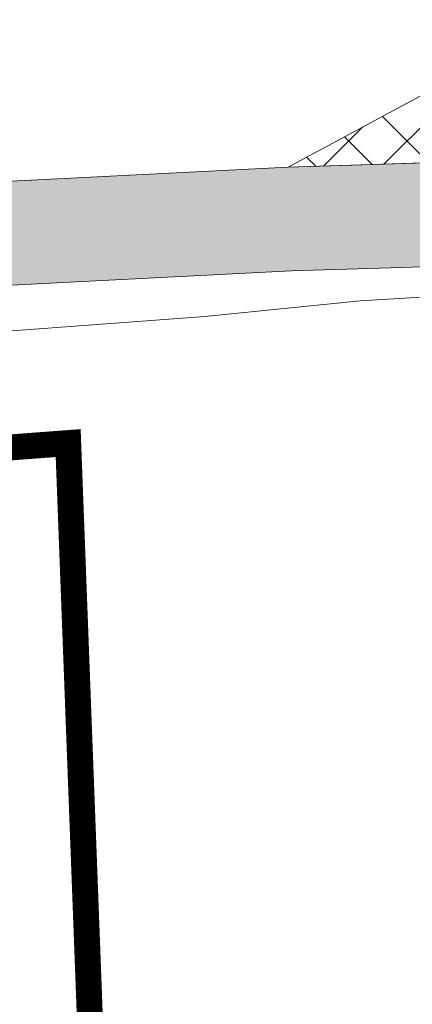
# Model space of a CAD drawing. Header units: metres. Extents: x 68442 to 71740, y 407111 to 411160.
# Tile 48 of 186: x 69364 to 69379, y 408580 to 408618. Entities that reach past the tile are written whole.
import ezdxf

# ---------------------------------------------------------------- set-up
doc = ezdxf.new("R2010")
doc.units = ezdxf.units.M
doc.linetypes.add('XX-CENTER', pattern=[8, 5, -1, 1, -1])
for name, color, linetype, lineweight in [('MACG_alg_werkgrens', 3, 'XX-CENTER', 0), ('RS AB Kabel', 224, 'Continuous', 0), ('RS AB Mantelbuis', 1, 'Continuous', 0)]:
    doc.layers.add(name, color=color, linetype=linetype, lineweight=lineweight)
for name, color, linetype, lineweight, transparency in [('MACG_n_vhr_arc_auxcrane', 3, 'Continuous', 0, 0.8), ('MACG_n_vhr_arc_craneplatform_18', 150, 'Continuous', 0, 0.8), ('MACG_n_vhr_kant_', 7, 'Continuous', 0, 0.8)]:
    doc.layers.add(name, color=color, linetype=linetype, lineweight=lineweight, transparency=transparency)

msp = doc.modelspace()

# ---------------------------------------------------------------- hatches: boundary and pattern name
at = {"layer": 'MACG_n_vhr_arc_auxcrane'}
h = msp.add_hatch(dxfattribs=at)
h.set_pattern_fill('ACO-BETON_DETAIL', color=256, scale=2, angle=90.000000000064, style=0, pattern_type=2)
h.set_pattern_definition([(144.5671570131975, (34830.20062355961, 204118.3405691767), (-0.5922876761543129, -0.3149528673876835), [0, -0.6])])
edge = h.paths.add_edge_path()
edge.add_line((69890.99, 408653.63), (69887.79525117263, 408655.469343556))
edge.add_arc((69862.8476124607, 408612.1378847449), 50.00000000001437, 60.06925974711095, 100.9698881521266)
edge.add_line((69853.33295876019, 408661.2242511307), (69842.87816237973, 408659.3580816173))
edge.add_line((69842.87816237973, 408659.3580816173), (69804.56703283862, 408651.9339497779))
edge.add_line((69804.56703283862, 408651.9339497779), (69802.47006812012, 408652.2423224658))
edge.add_line((69802.47006812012, 408652.2423224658), (69772.25587428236, 408646.387257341))
edge.add_line((69772.25587428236, 408646.387257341), (69762.24201368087, 408644.0296839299))
edge.add_line((69762.24201368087, 408644.0296839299), (69714.23143711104, 408634.4101892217))
edge.add_line((69714.23143711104, 408634.4101892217), (69660.31987083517, 408623.5318909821))
edge.add_line((69660.31987083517, 408623.5318909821), (69615.6930530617, 408616.1773594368))
edge.add_line((69615.6930530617, 408616.1773594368), (69599.9680490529, 408615.1589782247))
edge.add_line((69599.9680490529, 408615.1589782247), (69579.75685627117, 408613.879535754))
edge.add_line((69579.75685627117, 408613.879535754), (69516.46531439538, 408612.0197842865))
edge.add_line((69516.46531439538, 408612.0197842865), (69480.55483007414, 408610.9297698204))
edge.add_line((69480.55483007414, 408610.9297698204), (69447.70548933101, 408609.4110430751))
edge.add_line((69447.70548933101, 408609.4110430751), (69408.6999944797, 408608.214484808))
edge.add_line((69408.6999944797, 408608.214484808), (69406.67941979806, 408608.8545103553))
edge.add_line((69406.67941979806, 408608.8545103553), (69374.7664976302, 408607.8755285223))
edge.add_line((69374.7664976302, 408607.8755285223), (69333.72515114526, 408605.8086692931))
edge.add_line((69333.72515114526, 408605.8086692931), (69302.51413815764, 408601.3499531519))
edge.add_line((69302.51413815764, 408601.3499531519), (69272.62490144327, 408592.6355979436))
edge.add_line((69272.62490144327, 408592.6355979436), (69240.66133827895, 408581.0843102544))
edge.add_line((69240.66133827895, 408581.0843102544), (69202.9795559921, 408569.4760835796))
edge.add_line((69202.9795559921, 408569.4760835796), (69166.50880141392, 408562.5772904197))
edge.add_line((69166.50880141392, 408562.5772904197), (69101.38735677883, 408558.7995270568))
edge.add_line((69101.38735677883, 408558.7995270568), (69072.30538015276, 408557.8496480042))
edge.add_line((69072.30538015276, 408557.8496480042), (69047.32830597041, 408556.7395719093))
edge.add_line((69047.32830597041, 408556.7395719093), (69008.3252611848, 408555.4656497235))
edge.add_line((69008.3252611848, 408555.4656497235), (69006.30342100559, 408556.1016662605))
edge.add_line((69006.30342100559, 408556.1016662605), (68974.7440942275, 408555.0708716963))
edge.add_line((68974.7440942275, 408555.0708716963), (68949.76884966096, 408553.9047791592))
edge.add_line((68949.76884966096, 408553.9047791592), (68865.80470205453, 408551.2197661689))
edge.add_line((68865.80470205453, 408551.2197661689), (68777.31451578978, 408548.599760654))
edge.add_line((68777.31451578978, 408548.599760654), (68681.19684041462, 408545.4895122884))
edge.add_line((68681.19684041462, 408545.4895122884), (68667.33185540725, 408544.6522306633))
edge.add_line((68667.33185540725, 408544.6522306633), (68660.68226577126, 408545.6388166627))
edge.add_line((68660.68226577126, 408545.6388166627), (68639.69377712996, 408552.2283421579))
edge.add_line((68639.69377712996, 408552.2283421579), (68637.26765495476, 408552.6039342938))
edge.add_line((68637.26765495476, 408552.6039342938), (68635.12317282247, 408552.9462459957))
edge.add_line((68635.12317282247, 408552.9462459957), (68634.02735714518, 408553.0506093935))
edge.add_line((68634.02735714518, 408553.0506093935), (68632.38556571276, 408553.0085121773))
edge.add_line((68632.38556571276, 408553.0085121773), (68630.73040533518, 408552.6184425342))
edge.add_line((68630.73040533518, 408552.6184425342), (68628.64072488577, 408551.7967720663))
edge.add_line((68628.64072488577, 408551.7967720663), (68627.49444182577, 408551.3669159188))
edge.add_line((68627.49444182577, 408551.3669159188), (68622.84104676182, 408546.3767620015))
edge.add_line((68622.84104676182, 408546.3767620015), (68620.45535240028, 408544.1515465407))
edge.add_line((68620.45535240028, 408544.1515465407), (68597.53665501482, 408512.536907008))
edge.add_line((68597.53665501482, 408512.536907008), (68595.794680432, 408511.3294802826))
edge.add_line((68595.794680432, 408511.3294802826), (68575.97407328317, 408483.9884259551))
edge.add_line((68575.97407328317, 408483.9884259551), (68561.74402297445, 408463.426191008))
edge.add_line((68561.74402297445, 408463.426191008), (68560.73279649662, 408461.9623852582))
edge.add_line((68560.73279649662, 408461.9623852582), (68552.66122510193, 408446.3620380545))
edge.add_line((68552.66122510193, 408446.3620380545), (68547.85497233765, 408428.5346611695))
edge.add_line((68547.85497233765, 408428.5346611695), (68546.72651088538, 408413.6026980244))
edge.add_line((68546.72651088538, 408413.6026980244), (68552.46408071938, 408382.7343713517))
edge.add_line((68552.46408071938, 408382.7343713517), (68566.94184258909, 408357.6395841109))
edge.add_line((68566.94184258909, 408357.6395841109), (68580.60143865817, 408344.4027610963))
edge.add_line((68580.60143865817, 408344.4027610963), (68597.04619884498, 408334.294514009))
edge.add_line((68597.04619884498, 408334.294514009), (68616.96046513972, 408327.5493592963))
edge.add_line((68616.96046513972, 408327.5493592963), (68646.47249194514, 408320.3740038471))
edge.add_line((68646.47249194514, 408320.3740038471), (68739.3431096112, 408298.0438553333))
edge.add_line((68739.3431096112, 408298.0438553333), (68789.15353880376, 408286.113752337))
edge.add_line((68789.15353880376, 408286.113752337), (68805.14153784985, 408282.2715612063))
edge.add_line((68805.14153784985, 408282.2715612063), (68834.37372857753, 408275.4994638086))
edge.add_line((68834.37372857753, 408275.4994638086), (68872.28995211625, 408266.2679756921))
edge.add_line((68872.28995211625, 408266.2679756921), (68874.05731989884, 408265.0686704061))
edge.add_line((68874.05731989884, 408265.0686704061), (68903.92596294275, 408257.8350841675))
edge.add_line((68903.92596294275, 408257.8350841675), (68933.23581035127, 408251.4043922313))
edge.add_line((68933.23581035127, 408251.4043922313), (69024.82282128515, 408229.3339246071))
edge.add_line((69024.82282128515, 408229.3339246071), (69088.70245911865, 408213.8840122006))
edge.add_line((69088.70245911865, 408213.8840122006), (69155.03660382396, 408197.872425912))
edge.add_line((69155.03660382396, 408197.872425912), (69184.34003182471, 408191.4186331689))
edge.add_line((69184.34003182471, 408191.4186331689), (69222.25920792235, 408182.1992804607))
edge.add_line((69222.25920792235, 408182.1992804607), (69224.03680890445, 408181.0449164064))
edge.add_line((69224.03680890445, 408181.0449164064), (69254.71911363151, 408173.5850366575))
edge.add_line((69254.71911363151, 408173.5850366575), (69283.96316963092, 408166.8812230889))
edge.add_line((69283.96316963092, 408166.8812230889), (69307.27272818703, 408161.2139464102))
edge.add_line((69307.27272818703, 408161.2139464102), (69392.31358170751, 408140.8537420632))
edge.add_line((69392.31358170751, 408140.8537420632), (69465.7830879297, 408123.2938600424))
edge.add_line((69465.7830879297, 408123.2938600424), (69508.78687441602, 408112.8881043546))
edge.add_line((69508.78687441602, 408112.8881043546), (69528.67501644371, 408110.1502857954))
edge.add_line((69528.67501644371, 408110.1502857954), (69539.22363829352, 408110.3397222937))
edge.add_line((69539.22363829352, 408110.3397222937), (69558.16388965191, 408116.3502817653))
edge.add_line((69558.16388965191, 408116.3502817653), (69583.29785457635, 408134.9510141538))
edge.add_line((69583.29785457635, 408134.9510141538), (69599.91868819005, 408158.1682098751))
edge.add_line((69599.91868819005, 408158.1682098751), (69611.74842159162, 408174.7178369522))
edge.add_line((69611.74842159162, 408174.7178369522), (69628.2526988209, 408198.1948449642))
edge.add_line((69628.2526988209, 408198.1948449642), (69656.57033895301, 408239.406929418))
edge.add_line((69656.57033895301, 408239.406929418), (69679.19434692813, 408271.2033858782))
edge.add_line((69679.19434692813, 408271.2033858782), (69680.92556931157, 408272.4261793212))
edge.add_line((69680.92556931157, 408272.4261793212), (69699.23179295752, 408298.1542927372))
edge.add_line((69699.23179295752, 408298.1542927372), (69720.93831863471, 408329.3676912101))
edge.add_line((69720.93831863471, 408329.3676912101), (69727.82244028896, 408339.1868427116))
edge.add_line((69727.82244028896, 408339.1868427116), (69747.27816437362, 408366.9374711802))
edge.add_line((69747.27816437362, 408366.9374711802), (69776.33815576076, 408408.2474589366))
edge.add_line((69776.33815576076, 408408.2474589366), (69804.58833862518, 408448.5677199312))
edge.add_line((69804.58833862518, 408448.5677199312), (69832.21827368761, 408487.3176288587))
edge.add_line((69832.21827368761, 408487.3176288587), (69840.78681888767, 408499.6055425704))
edge.add_line((69840.78681888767, 408499.6055425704), (69856.83964924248, 408524.7299723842))
edge.add_line((69856.83964924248, 408524.7299723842), (69861.50747299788, 408530.1190049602))
edge.add_line((69861.50747299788, 408530.1190049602), (69863.8576376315, 408532.3687352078))
edge.add_line((69863.8576376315, 408532.3687352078), (69869.38243760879, 408535.958351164))
edge.add_line((69869.38243760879, 408535.958351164), (69876.31717441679, 408538.9847825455))
edge.add_line((69876.31717441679, 408538.9847825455), (69879.96962366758, 408539.9380316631))
edge.add_line((69879.96962366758, 408539.9380316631), (69885.82140812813, 408540.8498679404))
edge.add_line((69885.82140812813, 408540.8498679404), (69888.76170420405, 408540.9000436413))
edge.add_line((69888.76170420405, 408540.9000436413), (69910.0651106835, 408539.8098693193))
edge.add_line((69910.0651106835, 408539.8098693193), (69909.8822468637, 408535.8139930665))
edge.add_line((69909.8822468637, 408535.8139930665), (69888.69353604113, 408536.8982979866))
edge.add_line((69888.69353604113, 408536.8982979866), (69886.16508300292, 408536.8551503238))
edge.add_line((69886.16508300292, 408536.8551503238), (69880.78467696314, 408536.016765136))
edge.add_line((69880.78467696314, 408536.016765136), (69877.63019774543, 408535.1934807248))
edge.add_line((69877.63019774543, 408535.1934807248), (69871.28493325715, 408532.4243046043))
edge.add_line((69871.28493325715, 408532.4243046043), (69866.35213237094, 408529.219326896))
edge.add_line((69866.35213237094, 408529.219326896), (69864.40855308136, 408527.3588065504))
edge.add_line((69864.40855308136, 408527.3588065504), (69860.05367954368, 408522.3310770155))
edge.add_line((69860.05367954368, 408522.3310770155), (69844.11406338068, 408497.383839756))
edge.add_line((69844.11406338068, 408497.383839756), (69835.48732618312, 408485.0124745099))
edge.add_line((69835.48732618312, 408485.0124745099), (69807.85479361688, 408446.2589226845))
edge.add_line((69807.85479361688, 408446.2589226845), (69779.6119253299, 408405.9491014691))
edge.add_line((69779.6119253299, 408405.9491014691), (69750.55158942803, 408364.6386239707))
edge.add_line((69750.55158942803, 408364.6386239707), (69731.07743552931, 408336.8617081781))
edge.add_line((69731.07743552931, 408336.8617081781), (69724.2055732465, 408327.0600428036))
edge.add_line((69724.2055732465, 408327.0600428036), (69702.4909753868, 408295.8352994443))
edge.add_line((69702.4909753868, 408295.8352994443), (69660.4012471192, 408236.6811383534))
edge.add_line((69660.4012471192, 408236.6811383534), (69631.52342823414, 408195.8921598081))
edge.add_line((69631.52342823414, 408195.8921598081), (69615.0115588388, 408172.4043601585))
edge.add_line((69615.0115588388, 408172.4043601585), (69603.17095258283, 408155.8395240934))
edge.add_line((69603.17095258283, 408155.8395240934), (69586.18367152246, 408132.1104480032))
edge.add_line((69586.18367152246, 408132.1104480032), (69560.00830357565, 408112.7390111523))
edge.add_line((69560.00830357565, 408112.7390111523), (69539.8781065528, 408106.3508305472))
edge.add_line((69539.8781065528, 408106.3508305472), (69528.4367542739, 408106.145362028))
edge.add_line((69528.4367542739, 408106.145362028), (69508.0418697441, 408108.9529391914))
edge.add_line((69508.0418697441, 408108.9529391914), (69464.8477913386, 408119.4047403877))
edge.add_line((69464.8477913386, 408119.4047403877), (69391.38204787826, 408136.963723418))
edge.add_line((69391.38204787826, 408136.963723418), (69306.33455368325, 408157.325517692))
edge.add_line((69306.33455368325, 408157.325517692), (69283.01816800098, 408162.9944542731))
edge.add_line((69283.01816800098, 408162.9944542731), (69253.77413875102, 408169.6983525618))
edge.add_line((69253.77413875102, 408169.6983525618), (69183.22926359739, 408186.8500460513))
edge.add_line((69183.22926359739, 408186.8500460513), (69154.09572169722, 408193.9647431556))
edge.add_line((69154.09572169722, 408193.9647431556), (69135.59241371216, 408198.4398336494))
edge.add_line((69135.59241371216, 408198.4398336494), (69087.76201741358, 408209.9961375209))
edge.add_line((69087.76201741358, 408209.9961375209), (69023.88539156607, 408225.4453214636))
edge.add_line((69023.88539156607, 408225.4453214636), (68932.294307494, 408247.5167752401))
edge.add_line((68932.294307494, 408247.5167752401), (68902.97875510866, 408253.9239104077))
edge.add_arc((68719.70492335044, 407531.5420360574), 745.2683206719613, 75.76399316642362, 76.17206645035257)
edge.add_arc((67867.38522485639, 404087.5265051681), 4293.181562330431, 76.11235452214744, 76.52042780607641)
edge.add_arc((67837.67616564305, 404094.7597895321), 4293.181562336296, 76.11235452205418, 76.52042780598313)
edge.add_arc((68672.875690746, 407544.2952383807), 744.0304653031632, 77.14498800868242, 77.55306129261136)
edge.add_line((68833.24057916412, 408270.8380353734), (68804.20003643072, 408278.3839501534))
edge.add_line((68804.20003643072, 408278.3839501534), (68788.2220463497, 408282.2237237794))
edge.add_line((68788.2220463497, 408282.2237237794), (68738.4075573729, 408294.1548009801))
edge.add_line((68738.4075573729, 408294.1548009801), (68645.5324275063, 408316.486034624))
edge.add_line((68645.5324275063, 408316.486034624), (68615.84418625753, 408323.7042336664))
edge.add_line((68615.84418625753, 408323.7042336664), (68595.33578960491, 408330.6506260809))
edge.add_line((68595.33578960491, 408330.6506260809), (68578.1329479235, 408341.2248498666))
edge.add_line((68578.1329479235, 408341.2248498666), (68563.75658330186, 408355.1562569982))
edge.add_line((68563.75658330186, 408355.1562569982), (68548.65672647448, 408381.3293421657))
edge.add_line((68548.65672647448, 408381.3293421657), (68542.6985979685, 408413.3842822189))
edge.add_line((68542.6985979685, 408413.3842822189), (68543.89475103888, 408429.2119505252))
edge.add_line((68543.89475103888, 408429.2119505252), (68548.91102591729, 408447.8183424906))
edge.add_line((68548.91102591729, 408447.8183424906), (68557.3151684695, 408464.0614673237))
edge.add_line((68557.3151684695, 408464.0614673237), (68558.50587143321, 408465.7736545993))
edge.add_line((68558.50587143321, 408465.7736545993), (68572.73553822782, 408486.336167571))
edge.add_line((68572.73553822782, 408486.336167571), (68616.63449167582, 408546.8915109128))
edge.add_line((68616.63449167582, 408546.8915109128), (68620.8391056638, 408554.5027380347))
edge.add_line((68620.8391056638, 408554.5027380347), (68621.43335877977, 408557.6408115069))
edge.add_line((68621.43335877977, 408557.6408115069), (68621.3137067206, 408559.3159403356))
edge.add_line((68621.3137067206, 408559.3159403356), (68620.50101276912, 408561.532378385))
edge.add_line((68620.50101276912, 408561.532378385), (68615.76326204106, 408569.0104981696))
edge.add_line((68615.76326204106, 408569.0104981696), (68618.60273522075, 408572.2268925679))
edge.add_line((68618.60273522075, 408572.2268925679), (68630.17002592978, 408563.7526158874))
edge.add_line((68630.17002592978, 408563.7526158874), (68639.35563038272, 408557.4018272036))
edge.add_line((68639.35563038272, 408557.4018272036), (68642.1960033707, 408555.6352537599))
edge.add_line((68642.1960033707, 408555.6352537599), (68661.58039194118, 408549.5493499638))
edge.add_line((68661.58039194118, 408549.5493499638), (68667.5066986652, 408548.6700759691))
edge.add_line((68667.5066986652, 408548.6700759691), (68681.01156373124, 408549.4856105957))
edge.add_line((68681.01156373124, 408549.4856105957), (68777.19064210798, 408552.5978458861))
edge.add_line((68777.19064210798, 408552.5978458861), (68865.68231849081, 408555.2178955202))
edge.add_line((68865.68231849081, 408555.2178955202), (68949.63827091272, 408557.9026440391))
edge.add_line((68949.63827091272, 408557.9026440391), (68974.6135153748, 408559.0687397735))
edge.add_line((68974.6135153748, 408559.0687397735), (69047.17482097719, 408561.4387459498))
edge.add_line((69047.17482097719, 408561.4387459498), (69072.17480130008, 408561.8475160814))
edge.add_line((69072.17480130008, 408561.8475160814), (69101.20621100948, 408562.7957435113))
edge.add_line((69101.20621100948, 408562.7957435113), (69166.01921272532, 408566.5556137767))
edge.add_line((69166.01921272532, 408566.5556137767), (69202.01600392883, 408573.3647522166))
edge.add_line((69202.01600392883, 408573.3647522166), (69239.3920445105, 408584.8787922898))
edge.add_line((69239.3920445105, 408584.8787922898), (69271.38411298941, 408596.4403814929))
edge.add_line((69271.38411298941, 408596.4403814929), (69301.66724341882, 408605.2695783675))
edge.add_line((69301.66724341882, 408605.2695783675), (69333.36636030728, 408609.7980236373))
edge.add_line((69333.36636030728, 408609.7980236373), (69374.64384869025, 408611.8736477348))
edge.add_line((69374.64384869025, 408611.8736477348), (69447.56132531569, 408614.1105123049))
edge.add_line((69447.56132531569, 408614.1105123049), (69480.43366543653, 408614.9279343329))
edge.add_line((69480.43366543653, 408614.9279343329), (69516.34831376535, 408616.018073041))
edge.add_line((69516.34831376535, 408616.018073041), (69579.57170644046, 408617.8758217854))
edge.add_line((69579.57170644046, 408617.8758217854), (69599.7124414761, 408619.1508040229))
edge.add_line((69599.7124414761, 408619.1508040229), (69615.23747755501, 408620.156234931))
edge.add_line((69615.23747755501, 408620.156234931), (69659.59883751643, 408627.4670188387))
edge.add_line((69659.59883751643, 408627.4670188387), (69713.44293399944, 408638.3317029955))
edge.add_line((69713.44293399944, 408638.3317029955), (69763.29078626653, 408648.3193179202))
edge.add_line((69763.29078626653, 408648.3193179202), (69771.49489011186, 408650.3142031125))
edge.add_line((69771.49489011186, 408650.3142031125), (69841.98368637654, 408663.9738921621))
edge.add_line((69841.98368637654, 408663.9738921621), (69862.28466382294, 408668.0524683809))
edge.add_line((69862.28466382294, 408668.0524683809), (69870.16459603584, 408668.8382481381))
edge.add_line((69870.16459603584, 408668.8382481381), (69875.68553258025, 408668.2108689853))
edge.add_line((69875.68553258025, 408668.2108689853), (69889.04269756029, 408660.5287498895))
edge.add_arc((69926.23815872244, 408728.4734824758), 77.45959603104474, 241.3020718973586, 271.5133890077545)
edge.add_line((69928.28390923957, 408651.0409058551), (69943.96307896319, 408651.3890650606))
edge.add_line((69943.96307896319, 408651.3890650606), (69944.07407763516, 408646.3902972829))
edge.add_line((69944.07407763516, 408646.3902972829), (69917.04000000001, 408645.79))
edge.add_line((69917.04000000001, 408645.79), (69903.16000000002, 408647.17))
edge.add_line((69903.16000000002, 408647.17), (69890.98999999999, 408653.63))
edge.add_line((69890.98999999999, 408653.63), (69887.79525117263, 408655.469343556))
at = {"layer": 'MACG_n_vhr_arc_craneplatform_18'}
h = msp.add_hatch(dxfattribs=at)
h.set_pattern_fill('ANSI37', color=256, style=0)
h.set_pattern_definition([(45, (0, 0), (-1.122532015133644, 1.122532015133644), []), (135, (0, 0), (-1.122532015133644, -1.122532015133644), [])])
h.paths.add_polyline_path([(69374.64384869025, 408611.8736477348), (69379.94135664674, 408612.0361575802), (69379.86012747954, 408614.6840719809)])
h.paths.add_polyline_path([(69442.26381735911, 408613.9480024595), (69442.18258819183, 408616.5959168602), (69379.86012747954, 408614.6840719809), (69379.94135664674, 408612.0361575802)])
h.paths.add_polyline_path([(69447.56132531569, 408614.1105123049), (69442.18258819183, 408616.5959168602), (69442.26381735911, 408613.9480024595)])

# ---------------------------------------------------------------- linework, layer by layer
at = {"layer": 'MACG_alg_werkgrens', "ltscale": 10, "const_width": 1, "flags": 128}
msp.add_lwpolyline([(69652.6266676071, 408244.3139803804), (69580.43975295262, 408135.7996218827, -0.2858693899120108), (69510.80465585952, 408117.9355774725), (69480.44049890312, 408125.306603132), (69373.3103336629, 408150.997667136), (69264.00352745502, 408177.5073554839), (69272.66935851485, 408213.1829202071), (69222.83996708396, 408225.2985850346), (69186.17968404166, 408197.158896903), (69063.0321490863, 408224.1015942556), (68913.9627914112, 408261.55731801), (68922.62445638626, 408297.3821724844), (68872.78219504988, 408309.444711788), (68835.7927851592, 408280.9896828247), (68835.79278515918, 408280.9896828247), (68728.26140623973, 408304.0774957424), (68624.1111314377, 408329.3107386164, -0.6092373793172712), (68577.46112056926, 408471.9608823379), (68602.21373038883, 408454.016109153), (68632.32244185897, 408495.5278819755), (68622.45027626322, 408531.8080836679), (68626.54817695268, 408533.9363722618), (68628.9252951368, 408534.951483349), (68631.55757572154, 408535.8353108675), (68633.62749820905, 408536.3653767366), (68635.7026991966, 408536.7578657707), (68637.67822392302, 408537.0032306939), (68675.09973128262, 408537.1645329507), (68742.36566349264, 408540.3132566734), (68835.80353253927, 408543.0052077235), (68967.065267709, 408548.7300260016), (68968.48101607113, 408511.7860641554), (69019.64758030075, 408513.4110555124), (69047.79070099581, 408550.7501415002), (69106.78108403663, 408552.4243630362), (69148.26408054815, 408553.4663399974), (69186.08955361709, 408558.2040449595), (69228.65966955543, 408568.6719890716), (69271.95403007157, 408585.3551701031), (69304.93506377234, 408594.7165468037), (69331.81194858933, 408598.6502858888), (69366.17090956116, 408601.2460787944), (69367.50545810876, 408565.8844781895), (69418.72780406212, 408567.7750851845), (69445.25920414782, 408603.3551923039), (69516.43539545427, 408605.1667364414), (69604.26362833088, 408608.4105173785), (69625.79056417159, 408611.2605633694), (69700.81773110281, 408624.7553955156), (69764.59479603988, 408638.5854932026), (69771.79611090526, 408602.7599013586), (69822.03264815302, 408612.4858156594), (69836.83466005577, 408640.4798002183), (69873.68, 408649.16), (69888.62, 408618.4), (69898.20857130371, 408622.4719029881), (69939.45, 408640.96), (69956.42, 408603.4899999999), (69962.81391167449, 408588.3041251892), (69961.63302491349, 408588.2774886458), (69960.69951775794, 408587.8546423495), (69957.5937608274, 408586.4478424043), (69947.96112643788, 408582.0845938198), (69937.59571893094, 408577.3894244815), (69936.49079141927, 408576.8889307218), (69935.47144845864, 408576.1082631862), (69934.29634182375, 408575.2083034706), (69933.95565180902, 408574.5425873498), (69933.4216701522, 408573.4991749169), (69933.36605613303, 408572.565009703), (69932.94890021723, 408565.5579177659), (69931.50297169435, 408541.270226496), (69926.76994091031, 408541.5519998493), (69910.5266640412, 408542.4640586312), (69905.36783868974, 408541.2017509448), (69900.69919967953, 408541.4406625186), (69894.04410919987, 408541.7812281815), (69887.8493615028, 408542.0346420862), (69885.72260160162, 408541.9983492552), (69882.13871256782, 408541.4399007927), (69879.73529584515, 408541.0653957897), (69875.9396802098, 408540.074781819), (69871.06905411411, 408537.9491617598), (69868.35118546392, 408536.6597363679), (69866.98802958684, 408535.774056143), (69863.12170587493, 408533.2619982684), (69859.36284015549, 408529.3994978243), (69855.91561553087, 408525.4196548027), (69839.8324377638, 408500.2477279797), (69836.92448251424, 408496.1350962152), (69817.12301610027, 408468.1279501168), (69801.02492825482, 408445.485943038), (69776.24305957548, 408410.1158564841), (69727.63673674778, 408341.1141717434), (69703.00545783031, 408306.2134719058), (69670.08490524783, 408329.6050927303), (69640.36223764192, 408287.8447095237), (69652.6266676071, 408244.3139803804)], format="xyb", dxfattribs=at)
at = {"layer": 'MACG_n_vhr_kant_'}
for points in [[(69101.20621100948, 408562.7957435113), (69166.01921272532, 408566.5556137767), (69202.01600392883, 408573.3647522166), (69239.3920445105, 408584.8787922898), (69271.38411298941, 408596.4403814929), (69301.66724341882, 408605.2695783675), (69333.36636030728, 408609.7980236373), (69374.64384869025, 408611.8736477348), (69447.56132531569, 408614.1105123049), (69480.43366543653, 408614.9279343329), (69516.34831376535, 408616.018073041), (69579.57170644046, 408617.8758217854), (69599.7124414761, 408619.1508040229), (69615.23747755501, 408620.156234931), (69659.59883751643, 408627.4670188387), (69713.44293399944, 408638.3317029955), (69763.29078626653, 408648.3193179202), (69771.49489011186, 408650.3142031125)], [(69772.25587428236, 408646.387257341), (69762.24201368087, 408644.0296839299), (69714.23143711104, 408634.4101892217), (69660.31987083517, 408623.5318909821), (69615.6930530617, 408616.1773594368), (69599.9680490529, 408615.1589782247), (69579.75685627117, 408613.879535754), (69516.46531439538, 408612.0197842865), (69480.55483007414, 408610.9297698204), (69447.70548933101, 408609.4110430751), (69408.6999944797, 408608.214484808), (69406.67941979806, 408608.8545103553), (69374.7664976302, 408607.8755285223), (69333.72515114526, 408605.8086692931), (69302.51413815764, 408601.3499531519), (69272.62490144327, 408592.6355979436), (69240.66133827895, 408581.0843102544), (69202.9795559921, 408569.4760835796), (69166.50880141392, 408562.5772904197), (69101.38735677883, 408558.7995270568)]]:
    msp.add_lwpolyline(points, dxfattribs=at)
msp.add_lwpolyline([(69442.26381735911, 408613.9480024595), (69447.56132531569, 408614.1105123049), (69442.18258819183, 408616.5959168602), (69442.18258819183, 408616.5959168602), (69379.86012747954, 408614.6840719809), (69374.64384869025, 408611.8736477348), (69379.94135664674, 408612.0361575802), (69379.94135664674, 408612.0361575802), (69442.26381735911, 408613.9480024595)], close=True, dxfattribs=at)
at = {"layer": 'RS AB Kabel', "ltscale": 0.1}
msp.add_lwpolyline([(69377.412, 408606.72), (69379.573, 408606.847), (69381.071, 408606.8259999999), (69382.08399999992, 408606.207), (69382.64500000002, 408604.963), (69382.826, 408603.445), (69383.384, 408601.779), (69384.495, 408600.636)], dxfattribs=at)
at = {"layer": 'RS AB Mantelbuis', "ltscale": 0.1}
msp.add_lwpolyline([(69377.412, 408606.72), (69371.428, 408606.123), (69357.598, 408605.096), (69345.166, 408604.379), (69334.474, 408603.941), (69324.35, 408602.901), (69312.508, 408601.181), (69302.859, 408599.466), (69292.361, 408596.854), (69281.406, 408593.604), (69270.571, 408590.037)], dxfattribs=at)

doc.saveas('drawing.dxf')
